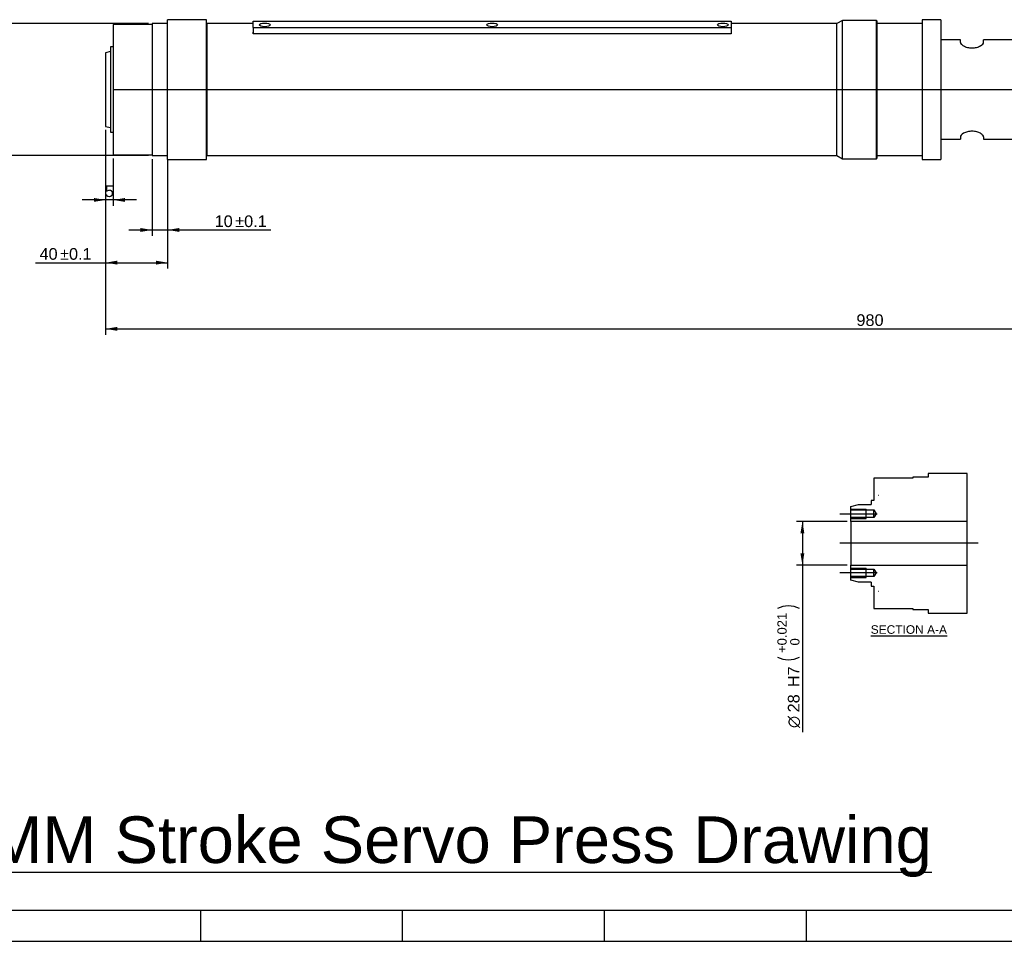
# Model space of a CAD drawing. Header units: millimetres. Extents: x 0 to 847, y -3 to 594.
# Tile 2 of 8: x 190 to 507, y -3 to 297. Entities that reach past the tile are written whole.
import ezdxf
from ezdxf import colors
from ezdxf.entities.mleader import LeaderData, LeaderLine
from ezdxf.enums import TextEntityAlignment as Align
from ezdxf.lldxf.tags import DXFTag
from ezdxf.math import Vec2, Vec3

# ---------------------------------------------------------------- set-up
doc = ezdxf.new("R2010")
doc.units = ezdxf.units.MM
for name, color, linetype in [('022510201-FRONT_', 7, 'Continuous'), ('022510202-SLEEVE', 7, 'Continuous'), ('022510203-R1-RAM', 7, 'Continuous'), ('022510208-KEY_CO', 7, 'Continuous'), ('022510610-BELL_H', 7, 'Continuous'), ('2T_LOAD_CELL', 7, 'Continuous'), ('Default', 7, 'Continuous'), ('DV5_Default', 7, 'Continuous'), ('FRONT_SEAL_50625', 7, 'Continuous'), ('Layer1', 7, 'Continuous')]:
    doc.layers.add(name, color=color, linetype=linetype)
doc.styles.add('SEACAD_Arial', font='arial.ttf')
doc.styles.add('SEACAD_Solid_Edge_ANSI1_Symbols', font='semeca1.ttf')
tags = doc.linetypes.add('CENTER2', pattern=[28.575, 19.05, -3.175, 3.175, -3.175]).pattern_tags.tags
tags[10:11] = [DXFTag(74, 4), DXFTag(75, 0), DXFTag(340, '0'), DXFTag(46, 0.0), DXFTag(50, 0.0), DXFTag(44, 0.0), DXFTag(45, 0.0)]
tags[8:9] = [DXFTag(74, 4), DXFTag(75, 0), DXFTag(340, '0'), DXFTag(46, 0.0), DXFTag(50, 0.0), DXFTag(44, 0.0), DXFTag(45, 0.0)]
tags[6:7] = [DXFTag(74, 4), DXFTag(75, 0), DXFTag(340, '0'), DXFTag(46, 0.0), DXFTag(50, 0.0), DXFTag(44, 0.0), DXFTag(45, 0.0)]
tags[4:5] = [DXFTag(74, 4), DXFTag(75, 0), DXFTag(340, '0'), DXFTag(46, 0.0), DXFTag(50, 0.0), DXFTag(44, 0.0), DXFTag(45, 0.0)]
doc.dimstyles.new('ISO', dxfattribs={"dimtxt": 3.75, "dimasz": 3.75, "dimexe": 1.875, "dimexo": 1.125, "dimgap": 1.875, "dimtad": 1, "dimlfac": 2, "dimdsep": 46, "dimtxsty": 'SEACAD_Arial', "dimblk1": '_SE_FILLED', "dimblk2": '_SE_FILLED', "dimsah": 1, "dimcen": 1.875, "dimadec": 0, "dimazin": 0, "dimtfac": 1, "dimtdec": 3, "dimtmove": 0, "dimatfit": 3, "dimfxl": 1, "dimtolj": 1, "dimarcsym": 0})

# ---------------------------------------------------------------- blocks, each defined once
blk = doc.blocks.new('_DOT')
at = {"color": 0}
blk.add_line((0, 0), (-1, 0), dxfattribs=at)
at = {"color": 0, "const_width": 0.333}
blk.add_lwpolyline([(-0.1665, 0, 1), (0.1665, 0, 1)], format="xyb", close=True, dxfattribs=at)
blk = doc.blocks.new('SEANNOT_GROUP29')
at = {"layer": 'Default', "color": 7, "linetype": 'CENTER2'}
blk.add_line((220.18, 274.03), (739.73, 274.03), dxfattribs=at)
blk = doc.blocks.new('SEANNOT_GROUP31')
at = {"layer": 'Default', "color": 7, "linetype": 'CENTER2'}
blk.add_line((453.88, 137.48), (465.88, 137.48), dxfattribs=at)
blk = doc.blocks.new('SEANNOT_GROUP32')
at = {"layer": 'Default', "color": 7, "linetype": 'CENTER2'}
blk.add_line((465.88, 118.48), (453.88, 118.48), dxfattribs=at)
blk = doc.blocks.new('SEANNOT_GROUP33')
at = {"layer": 'Default', "color": 7, "linetype": 'CENTER2'}
blk.add_line((498.38, 127.98), (453.88, 127.98), dxfattribs=at)
blk = doc.blocks.new('SE3')
at = {"color": 7, "linetype": 'Continuous'}
for p, q in [((16, 9.88), (837, 9.88)), ((248, 9.88), (248, -0.12)), ((313, 9.88), (313, -0.12)), ((378, 9.88), (378, -0.12)), ((443, 9.88), (443, -0.12)), ((6, -0.12), (847, -0.12))]:
    blk.add_line(p, q, dxfattribs=at)
blk = doc.blocks.new('SE2')
at = {"layer": 'Default'}
blk.add_blockref('SE3', (0, 0), dxfattribs=at)
blk = doc.blocks.new('SE13')
at = {"layer": '022510201-FRONT_', "color": 7, "linetype": 'Continuous'}
for p, q in [((219.95, 295.03), (219.95, 253.03)), ((232.45, 295.03), (219.95, 295.03)), ((232.45, 295.28), (232.45, 252.78)), ((237.45, 295.28), (232.45, 295.28)), ((237.45, 251.53), (237.45, 296.53)), ((249.95, 296.53), (237.45, 296.53)), ((249.95, 251.53), (249.95, 296.53)), ((219.95, 253.03), (232.45, 253.03)), ((232.45, 252.78), (237.45, 252.78)), ((237.45, 251.53), (249.95, 251.53))]:
    blk.add_line(p, q, dxfattribs=at)
at = {"layer": '022510202-SLEEVE', "color": 7, "linetype": 'Continuous'}
for p, q in [((250.2, 295.28), (249.95, 295.03)), ((250.2, 252.78), (250.2, 295.28)), ((264.95, 295.28), (250.2, 295.28)), ((452.95, 295.28), (418.95, 295.28)), ((454.7, 296.28), (452.95, 295.28)), ((452.95, 252.78), (452.95, 295.28)), ((454.7, 251.78), (454.7, 296.28)), ((465.7, 296.28), (454.7, 296.28)), ((465.7, 251.78), (465.7, 296.28)), ((465.95, 296.03), (465.7, 296.28)), ((465.95, 252.03), (465.95, 296.03)), ((264.95, 292.03), (264.95, 292.5)), ((418.95, 292.03), (264.95, 292.03)), ((418.95, 292.5), (418.95, 292.03)), ((249.95, 253.03), (250.2, 252.78)), ((250.2, 252.78), (452.95, 252.78)), ((452.95, 252.78), (454.7, 251.78)), ((454.7, 251.78), (465.7, 251.78)), ((465.7, 251.78), (465.95, 252.03))]:
    blk.add_line(p, q, dxfattribs=at)
at = {"layer": '022510203-R1-RAM', "color": 7, "linetype": 'Continuous'}
for p, q in [((219, 286.28), (217.45, 285.86)), ((217.45, 285.86), (217.45, 262.2)), ((217.45, 262.2), (219, 261.78))]:
    blk.add_line(p, q, dxfattribs=at)
at = {"layer": '022510208-KEY_CO', "color": 7, "linetype": 'Continuous'}
for p, q in [((264.95, 294.03), (264.95, 296.03)), ((264.95, 296.03), (418.95, 296.03)), ((418.95, 296.03), (418.95, 294.03)), ((264.95, 294.03), (264.95, 292.03)), ((264.95, 294.03), (418.95, 294.03)), ((418.95, 294.03), (418.95, 292.03))]:
    blk.add_line(p, q, dxfattribs=at)
for centre in [(268.7, 294.86), (341.95, 294.86), (416.2, 294.86)]:
    blk.add_ellipse(centre, major_axis=(1.75, 0), ratio=0.333333, dxfattribs=at)
at = {"layer": '022510610-BELL_H', "color": 7, "linetype": 'Continuous'}
for p, q in [((480.45, 296.53), (480.45, 251.53)), ((486.45, 296.53), (480.45, 296.53)), ((486.45, 296.53), (486.45, 251.53)), ((492.7, 290.03), (486.45, 290.03)), ((492.7, 289.23), (492.7, 290.03)), ((500.2, 289.23), (500.2, 290.03)), ((512.7, 290.03), (500.2, 290.03)), ((486.45, 258.03), (492.7, 258.03)), ((492.7, 258.83), (492.7, 258.03)), ((500.2, 258.83), (500.2, 258.03)), ((500.2, 258.03), (512.7, 258.03)), ((480.45, 251.53), (486.45, 251.53))]:
    blk.add_line(p, q, dxfattribs=at)
for points in [[(492.7, 289.23), (492.7, 289.07), (492.8, 288.88), (493.16, 288.49), (493.42, 288.29), (494.09, 287.92), (494.49, 287.75), (495.41, 287.5), (495.93, 287.43), (496.95, 287.42), (497.47, 287.5), (498.4, 287.74), (498.81, 287.92), (499.81, 288.48), (500.2, 288.9), (500.2, 289.23)], [(500.2, 258.83), (500.2, 258.99), (500.1, 259.18), (499.74, 259.57), (499.48, 259.77), (498.81, 260.14), (498.41, 260.31), (497.49, 260.56), (496.97, 260.63), (495.95, 260.64), (495.43, 260.56), (494.5, 260.31), (494.09, 260.14), (493.09, 259.58), (492.7, 259.16), (492.7, 258.83)]]:
    blk.add_open_spline(points, degree=3, knots=[0, 0, 0, 0, 0.125, 0.125, 0.25, 0.25, 0.375, 0.375, 0.5, 0.5, 0.625, 0.625, 0.75, 0.75, 1, 1, 1, 1], dxfattribs=at)
at = {"layer": '2T_LOAD_CELL', "color": 7, "linetype": 'Continuous'}
for p, q in [((480.45, 295.28), (465.95, 295.28)), ((465.95, 252.78), (480.45, 252.78))]:
    blk.add_line(p, q, dxfattribs=at)
at = {"layer": 'FRONT_SEAL_50625', "color": 7, "linetype": 'Continuous'}
for p, q in [((219, 287.78), (219, 260.28)), ((219.95, 287.78), (219, 287.78)), ((219, 260.28), (219.95, 260.28))]:
    blk.add_line(p, q, dxfattribs=at)
blk = doc.blocks.new('DMBLK1')
at = {"layer": 'Default', "linetype": 'Continuous'}
for points in [[(181.38, 291.53), (182.63, 291.53), (182, 295.28)], [(181.38, 256.53), (182, 252.78), (182.63, 256.53)]]:
    blk.add_hatch(color=7, dxfattribs=at).paths.add_polyline_path(points)
at = {"layer": 'Default', "color": 7, "linetype": 'Continuous'}
for p, q in [((231.33, 295.28), (180.13, 295.28)), ((182, 295.28), (182, 252.78)), ((231.33, 252.78), (180.13, 252.78))]:
    blk.add_line(p, q, dxfattribs=at)
for centre, start, end in [((177.5, 284.54), 63.4349, 116.5651), ((177.5, 284.23), 243.4349, 296.5651)]:
    blk.add_arc(centre, 7.97, start, end, dxfattribs=at)
for s, height, style, p in [('-0.012', 3, 'SEACAD_Arial', (173.94, 278.41)), ('-0.034', 3, 'SEACAD_Arial', (178.07, 278.41)), ('g6', 3.75, 'SEACAD_Arial', (177.32, 268.23)), ('85', 3.75, 'SEACAD_Arial', (177.32, 260.11)), ('O', 3.75, 'SEACAD_Solid_Edge_ANSI1_Symbols', (177.32, 255.09))]:
    blk.add_text(s, height=height, rotation=90, dxfattribs=dict(at, style=style)).set_placement(p, align=Align.TOP_LEFT)
blk = doc.blocks.new('_SE_FILLED')
at = {"color": 0}
blk.add_line((0, 0), (-1, 0), dxfattribs=at)
blk.add_solid([(0, 0), (-1, -0.1665), (-1, 0.1665), (0, 0)], dxfattribs=at)
blk = doc.blocks.new('DMBLK2')
at = {"layer": 'Default', "linetype": 'Continuous'}
for points in [[(221.2, 217.7), (221.2, 218.95), (217.45, 218.32)], [(233.7, 217.7), (237.45, 218.32), (233.7, 218.95)]]:
    blk.add_hatch(color=7, dxfattribs=at).paths.add_polyline_path(points)
at = {"layer": 'Default', "color": 7, "linetype": 'Continuous'}
for p, q in [((217.45, 261.07), (217.45, 216.45)), ((237.45, 250.4), (237.45, 216.45)), ((194.88, 218.32), (237.45, 218.32))]:
    blk.add_line(p, q, dxfattribs=at)
at = {"layer": 'Default', "color": 7, "linetype": 'Continuous', "style": 'SEACAD_Arial'}
for s, p in [('40', (196.19, 223.01)), ('±0.1', (202.81, 223.01))]:
    blk.add_text(s, height=3.75, dxfattribs=at).set_placement(p, align=Align.TOP_LEFT)
blk = doc.blocks.new('DMBLK3')
at = {"layer": 'Default', "linetype": 'Continuous'}
for points in [[(228.7, 228.22), (232.45, 228.85), (228.7, 229.47)], [(241.2, 228.22), (241.2, 229.47), (237.45, 228.85)]]:
    blk.add_hatch(color=7, dxfattribs=at).paths.add_polyline_path(points)
at = {"layer": 'Default', "color": 7, "linetype": 'Continuous'}
for p, q in [((232.45, 251.65), (232.45, 226.97)), ((237.45, 251.65), (237.45, 226.97)), ((224.95, 228.85), (270.7, 228.85))]:
    blk.add_line(p, q, dxfattribs=at)
at = {"layer": 'Default', "color": 7, "linetype": 'Continuous', "style": 'SEACAD_Arial'}
for s, p in [('10', (252.58, 233.53)), ('±0.1', (259.2, 233.53))]:
    blk.add_text(s, height=3.75, dxfattribs=at).set_placement(p, align=Align.TOP_LEFT)
blk = doc.blocks.new('DMBLK4')
at = {"layer": 'Default', "linetype": 'Continuous'}
for points in [[(221.2, 196.39), (221.2, 197.64), (217.45, 197.02)], [(706.05, 196.39), (709.8, 197.02), (706.05, 197.64)]]:
    blk.add_hatch(color=7, dxfattribs=at).paths.add_polyline_path(points)
at = {"layer": 'Default', "color": 7, "linetype": 'Continuous'}
for p, q in [((217.45, 261.07), (217.45, 195.14)), ((709.8, 236.54), (709.8, 195.14)), ((217.45, 197.02), (709.8, 197.02))]:
    blk.add_line(p, q, dxfattribs=at)
at = {"layer": 'Default', "color": 7, "linetype": 'Continuous', "style": 'SEACAD_Arial'}
blk.add_text('980', height=3.75, dxfattribs=at).set_placement((459.23, 201.7), align=Align.TOP_LEFT)
blk = doc.blocks.new('SE19')
at = {"layer": 'DV5_Default', "color": 7, "linetype": 'Continuous'}
for p, q in [((482.38, 149.23), (477.38, 149.23)), ((477.38, 149.23), (477.38, 148.98)), ((494.88, 150.48), (482.38, 150.48)), ((482.38, 150.48), (482.38, 149.23)), ((494.88, 144.23), (494.88, 150.48)), ((477.38, 148.98), (464.88, 148.98)), ((464.88, 148.98), (464.88, 141.73)), ((466.38, 143.48), (466.43, 143.48)), ((494.88, 111.73), (494.88, 144.23)), ((457.38, 139.81), (459.88, 140.48)), ((457.38, 138.71), (457.38, 139.81)), ((459.88, 140.48), (463.93, 140.48)), ((464.88, 141.73), (463.93, 141.73)), ((463.93, 141.73), (463.93, 140.48)), ((457.38, 138.98), (462.38, 138.98)), ((457.38, 136.25), (457.38, 138.71)), ((457.38, 138.71), (462.38, 138.71)), ((462.38, 135.98), (462.38, 138.98)), ((462.38, 138.71), (464.88, 138.71)), ((464.88, 136.25), (464.88, 138.71)), ((464.88, 138.71), (465.62, 137.48)), ((465.62, 137.48), (464.88, 136.25)), ((457.38, 134.98), (457.38, 136.25)), ((462.38, 136.25), (457.38, 136.25)), ((457.38, 135.98), (462.38, 135.98)), ((457.38, 134.98), (457.38, 120.98)), ((494.88, 134.98), (457.38, 134.98)), ((464.88, 136.25), (462.38, 136.25)), ((457.38, 120.98), (494.88, 120.98)), ((457.38, 119.71), (457.38, 120.98)), ((457.38, 119.98), (462.38, 119.98)), ((457.38, 117.25), (457.38, 119.71)), ((457.38, 119.71), (462.38, 119.71)), ((462.38, 116.98), (462.38, 119.98)), ((462.38, 119.71), (464.88, 119.71)), ((464.88, 119.71), (465.62, 118.48)), ((464.88, 117.25), (464.88, 119.71)), ((465.62, 118.48), (464.88, 117.25)), ((457.38, 116.15), (457.38, 117.25)), ((462.38, 117.25), (457.38, 117.25)), ((457.38, 116.98), (462.38, 116.98)), ((459.88, 115.48), (457.38, 116.15)), ((463.93, 115.48), (459.88, 115.48)), ((464.88, 117.25), (462.38, 117.25)), ((463.93, 115.48), (463.93, 114.23)), ((463.93, 114.23), (464.88, 114.23)), ((464.88, 114.23), (464.88, 106.98)), ((466.43, 112.48), (466.38, 112.48)), ((494.88, 105.48), (494.88, 111.73)), ((464.88, 106.98), (477.38, 106.98)), ((477.38, 106.98), (477.38, 106.73)), ((477.38, 106.73), (482.38, 106.73)), ((482.38, 106.73), (482.38, 105.48)), ((482.38, 105.48), (494.88, 105.48))]:
    blk.add_line(p, q, dxfattribs=at)
blk = doc.blocks.new('DMBLK9')
at = {"layer": 'Default', "linetype": 'Continuous'}
for points in [[(213.7, 237.89), (217.45, 238.51), (213.7, 239.14)], [(223.7, 237.89), (223.7, 239.14), (219.95, 238.51)]]:
    blk.add_hatch(color=7, dxfattribs=at).paths.add_polyline_path(points)
at = {"layer": 'Default', "color": 7, "linetype": 'Continuous'}
for p, q in [((217.45, 261.07), (217.45, 236.64)), ((219.95, 251.9), (219.95, 236.64)), ((227.45, 238.51), (209.95, 238.51))]:
    blk.add_line(p, q, dxfattribs=at)
at = {"layer": 'Default', "color": 7, "linetype": 'Continuous', "style": 'SEACAD_Arial'}
blk.add_text('5', height=3.75, dxfattribs=at).set_placement((217.23, 243.2), align=Align.TOP_LEFT)
blk = doc.blocks.new('DMBLK11')
at = {"layer": 'Default', "linetype": 'Continuous'}
for points in [[(441.21, 131.23), (442.46, 131.23), (441.84, 134.98)], [(441.21, 124.73), (441.84, 120.98), (442.46, 124.73)]]:
    blk.add_hatch(color=7, dxfattribs=at).paths.add_polyline_path(points)
at = {"layer": 'Default', "color": 7, "linetype": 'Continuous'}
for p, q in [((456.25, 134.98), (439.96, 134.98)), ((441.84, 134.98), (441.84, 67.22)), ((456.25, 120.98), (439.96, 120.98))]:
    blk.add_line(p, q, dxfattribs=at)
for centre, start, end in [((437.34, 99.84), 63.4349, 116.5651), ((437.34, 98.49), 243.4349, 296.5651)]:
    blk.add_arc(centre, 7.97, start, end, dxfattribs=at)
for s, height, style, p in [('+0.021', 3, 'SEACAD_Arial', (433.77, 92.68)), ('0', 3, 'SEACAD_Arial', (437.9, 95.09)), ('H7', 3.75, 'SEACAD_Arial', (437.15, 81.68)), ('28', 3.75, 'SEACAD_Arial', (437.15, 73.56)), ('O', 3.75, 'SEACAD_Solid_Edge_ANSI1_Symbols', (437.15, 68.53))]:
    blk.add_text(s, height=height, rotation=90, dxfattribs=dict(at, style=style)).set_placement(p, align=Align.TOP_LEFT)

msp = doc.modelspace()

# ---------------------------------------------------------------- linework, layer by layer
at = {"color": 7, "linetype": 'Continuous'}
msp.add_line((463.8422, 98.1711), (488.4128, 98.1711), dxfattribs=at)

# ---------------------------------------------------------------- block references
msp.add_blockref('SE2', (0, 0))
at = {"layer": 'Default'}
for name in ['SE13', 'SEANNOT_GROUP29', 'SE19', 'SEANNOT_GROUP31', 'SEANNOT_GROUP33', 'SEANNOT_GROUP32']:
    msp.add_blockref(name, (0, 0), dxfattribs=at)

# ---------------------------------------------------------------- texts
at = {"layer": 'Default', "color": 7, "linetype": 'Continuous', "style": 'SEACAD_Arial'}
msp.add_text('SECTION A-A', height=2.75, dxfattribs=at).set_placement((463.8422, 101.6086), align=Align.TOP_LEFT)
at = {"layer": 'Default', "insert": (79.4516, 20.5543), "char_height": 15, "width": 452.673924, "attachment_point": 7}
msp.add_mtext('{\\fArial|b0||i0||c0|p34;\\C7;\\L\\H15.;\\W1.;2 Ton 200 MM Stroke Servo Press Drawing }', dxfattribs=at)

# ---------------------------------------------------------------- dimensions: what is measured, and where the dimension line sits
at = {"layer": 'Default', "color": 7, "linetype": 'Continuous'}
for base, p1, p2, angle, text, picture, middle in [((182.0046, 295.2798), (232.4504, 295.2798), (232.4504, 252.7798), 270, '\\A1;%%C <> g6{\\H0.8x; {\\H2x;(} \\S-0.012^ -0.034;{\\H2x;)}}', 'DMBLK1', (182.0046, 274.0298)), ((232.4504, 228.8463), (232.4504, 252.7798), (237.4504, 252.7798), 0, '\\A1;<>±0.1', 'DMBLK3', (251.2632, 228.8463)), ((441.8372, 134.9836), (457.3775, 134.9836), (457.3775, 120.9836), 270, '\\A1;%%C <> H7{\\H0.8x; {\\H2x;(} \\S+0.021^ 0;{\\H2x;)}}', 'DMBLK11', (441.8372, 109.5933))]:
    dim = msp.add_linear_dim(base=base, p1=p1, p2=p2, angle=angle, text=text, dimstyle='ISO', dxfattribs=at)
    dim.commit()
    dim.dimension.update_dxf_attribs({"geometry": picture, "text_midpoint": middle, "dimtype": 161})
for base, p1, p2, text, picture, middle in [((237.4504, 218.3212), (217.4504, 262.1997), (237.4504, 251.5298), '\\A1;<>±0.1', 'DMBLK2', (214.3117, 218.3212)), ((217.4504, 238.5101), (219.9504, 253.0298), (217.4504, 262.1997), '\\A1;<>', 'DMBLK9', (218.7004, 238.5101))]:
    dim = msp.add_linear_dim(base=base, p1=p1, p2=p2, text=text, dimstyle='ISO', dxfattribs=at)
    dim.commit()
    dim.dimension.update_dxf_attribs({"geometry": picture, "text_midpoint": middle, "dimtype": 160})
dim = msp.add_linear_dim(base=(709.8046, 197.0153), p1=(217.4504, 262.1997), p2=(709.8046, 237.6673), text='\\A1;<>', dimstyle='ISO', override={"dimdec": 0, "dimrnd": 10, "dimtdec": 4}, dxfattribs=at)
dim.commit()
dim.dimension.update_dxf_attribs({"geometry": 'DMBLK4', "text_midpoint": (463.6275, 197.0153), "dimtype": 160})

# ---------------------------------------------------------------- leaders
at = {"color": 7, "linetype": 'Continuous'}
ml = msp.add_multileader_mtext('Standard', dxfattribs=at)
ml.set_content('{\\pxsm0.9;\\fArial|b0||i0||c0|p34;\\W1.;Amod\\P}', color=256)
ml.set_leader_properties()
ml.set_arrow_properties(name='DOT')
ml.build(insert=Vec2(0, 0))
ml.multileader.update_dxf_attribs({"leader_type": 0, "dogleg_length": 0, "arrow_head_size": 3})
ctx = ml.context
ctx.base_point, ctx.char_height, ctx.arrow_head_size, ctx.landing_gap_size = Vec3(666.3864, 61.4086), 3, 3, 1.05
ctx.text_align_type = 1
notes = []
notes.append((ctx, [(0, (0, 0, 0), (0, 0), (1, 0), 1, [])]))
ctx.mtext.insert, ctx.mtext.alignment = Vec3(673.7039, 62.9326), 2
ml = msp.add_multileader_mtext('Standard', dxfattribs=at)
ml.set_content('{\\pxsm0.9;\\fArial|b0||i0||c0|p34;\\W1.;27-04-2023\\P}', color=256)
ml.set_leader_properties()
ml.set_arrow_properties(name='DOT')
ml.build(insert=Vec2(0, 0))
ml.multileader.update_dxf_attribs({"leader_type": 0, "dogleg_length": 0, "arrow_head_size": 2})
ctx = ml.context
ctx.base_point, ctx.char_height, ctx.arrow_head_size, ctx.landing_gap_size = Vec3(680.9773, 61.4349), 2, 2, 0.7
ctx.text_align_type = 1
notes.append((ctx, [(0, (0, 0, 0), (0, 0), (1, 0), 1, [])]))
ctx.mtext.insert, ctx.mtext.alignment = Vec3(690.0113, 62.4519), 2
ml = msp.add_multileader_mtext('Standard', dxfattribs=at)
ml.set_content('{\\pxsm0.9;\\fArial|b0||i0||c0|p34;\\W1.;Harsh\\P}', color=256)
ml.set_leader_properties()
ml.set_arrow_properties(name='DOT')
ml.build(insert=Vec2(0, 0))
ml.multileader.update_dxf_attribs({"leader_type": 0, "dogleg_length": 0, "arrow_head_size": 3})
ctx = ml.context
ctx.base_point, ctx.char_height, ctx.arrow_head_size, ctx.landing_gap_size = Vec3(666.3921, 54.9048), 3, 3, 1.05
ctx.text_align_type = 1
notes.append((ctx, [(0, (0, 0, 0), (0, 0), (1, 0), 1, [])]))
ctx.mtext.insert, ctx.mtext.alignment = Vec3(673.6661, 56.4288), 2
ml = msp.add_multileader_mtext('Standard', dxfattribs=at)
ml.set_content('{\\pxsm0.9;\\fArial|b0||i0||c0|p34;\\W1.;27-04-2023\\P}', color=256)
ml.set_leader_properties()
ml.set_arrow_properties(name='DOT')
ml.build(insert=Vec2(0, 0))
ml.multileader.update_dxf_attribs({"leader_type": 0, "dogleg_length": 0, "arrow_head_size": 2})
ctx = ml.context
ctx.base_point, ctx.char_height, ctx.arrow_head_size, ctx.landing_gap_size = Vec3(680.8974, 54.2575), 2, 2, 0.7
ctx.text_align_type = 1
notes.append((ctx, [(0, (0, 0, 0), (0, 0), (1, 0), 1, [])]))
ctx.mtext.insert, ctx.mtext.alignment = Vec3(689.9314, 55.2745), 2
ml = msp.add_multileader_mtext('Standard', dxfattribs=at)
ml.set_content('{\\pxsm0.9;\\fArial|b0||i0||c0|p34;\\W1.;Amit\\P}', color=256)
ml.set_leader_properties()
ml.set_arrow_properties(name='DOT')
ml.build(insert=Vec2(0, 0))
ml.multileader.update_dxf_attribs({"leader_type": 0, "dogleg_length": 0, "arrow_head_size": 3})
ctx = ml.context
ctx.base_point, ctx.char_height, ctx.arrow_head_size, ctx.landing_gap_size = Vec3(667.6886, 48.2112), 3, 3, 1.05
ctx.text_align_type = 1
notes.append((ctx, [(0, (0, 0, 0), (0, 0), (1, 0), 1, [])]))
ctx.mtext.insert, ctx.mtext.alignment = Vec3(673.8616, 49.7262), 2
ml = msp.add_multileader_mtext('Standard', dxfattribs=at)
ml.set_content('{\\pxsm0.9;\\fArial|b1||i0||c0|p34;\\W1.;IS\\P}', color=256)
ml.set_leader_properties()
ml.set_arrow_properties(name='DOT')
ml.build(insert=Vec2(0, 0))
ml.multileader.update_dxf_attribs({"leader_type": 0, "dogleg_length": 0})
ctx = ml.context
ctx.base_point, ctx.landing_gap_size = Vec3(772.3726, 47.6567), 1.4
ctx.text_align_type = 1
notes.append((ctx, [(0, (0, 0, 0), (0, 0), (1, 0), 1, [])]))
ctx.mtext.insert, ctx.mtext.alignment = Vec3(776.6846, 49.6947), 2
ml = msp.add_multileader_mtext('Standard', dxfattribs=at)
ml.set_content('{\\pxsm0.9;\\fArial|b0||i0||c0|p34;\\W1.;27-04-2023\\P}', color=256)
ml.set_leader_properties()
ml.set_arrow_properties(name='DOT')
ml.build(insert=Vec2(0, 0))
ml.multileader.update_dxf_attribs({"leader_type": 0, "dogleg_length": 0, "arrow_head_size": 2})
ctx = ml.context
ctx.base_point, ctx.char_height, ctx.arrow_head_size, ctx.landing_gap_size = Vec3(680.914, 47.2319), 2, 2, 0.7
ctx.text_align_type = 1
notes.append((ctx, [(0, (0, 0, 0), (0, 0), (1, 0), 1, [])]))
ctx.mtext.insert, ctx.mtext.alignment = Vec3(689.948, 48.2489), 2
ml = msp.add_multileader_mtext('Standard', dxfattribs=at)
ml.set_content('{\\pxsm0.9;\\fArial|b1||i0||c0|p34;\\W1.;---\\P}', color=256)
ml.set_leader_properties()
ml.set_arrow_properties(name='DOT')
ml.build(insert=Vec2(0, 0))
ml.multileader.update_dxf_attribs({"leader_type": 0, "dogleg_length": 0, "arrow_head_size": 3})
ctx = ml.context
ctx.base_point, ctx.char_height, ctx.arrow_head_size, ctx.landing_gap_size = Vec3(680.3311, 36.7514), 3, 3, 1.05
ctx.text_align_type = 1
notes.append((ctx, [(0, (0, 0, 0), (0, 0), (1, 0), 1, [])]))
ctx.mtext.insert, ctx.mtext.alignment = Vec3(684.2916, 38.2514), 2
ml = msp.add_multileader_mtext('Standard', dxfattribs=at)
ml.set_content('{\\pxsm0.9;\\fArial|b1||i0||c0|p34;\\W1.;2 Ton 200 St Servo Press\\P}', color=256)
ml.set_leader_properties()
ml.set_arrow_properties(name='DOT')
ml.build(insert=Vec2(0, 0))
ml.multileader.update_dxf_attribs({"leader_type": 0, "dogleg_length": 0, "arrow_head_size": 3})
ctx = ml.context
ctx.base_point, ctx.char_height, ctx.arrow_head_size, ctx.landing_gap_size = Vec3(728.6732, 35.716), 3, 3, 1.05
ctx.text_align_type = 1
notes.append((ctx, [(0, (0, 0, 0), (0, 0), (1, 0), 1, [])]))
ctx.mtext.insert, ctx.mtext.alignment = Vec3(755.5387, 37.2445), 2
ml = msp.add_multileader_mtext('Standard', dxfattribs=at)
ml.set_content('{\\pxsm0.9;\\fArial|b1||i0||c0|p34;\\W1.;2 Ton 200 St Press\\P}', color=256)
ml.set_leader_properties()
ml.set_arrow_properties(name='DOT')
ml.build(insert=Vec2(0, 0))
ml.multileader.update_dxf_attribs({"leader_type": 0, "dogleg_length": 0})
ctx = ml.context
ctx.base_point, ctx.landing_gap_size = Vec3(728.4758, 26.4795), 1.4
ctx.text_align_type = 1
notes.append((ctx, [(0, (0, 0, 0), (0, 0), (1, 0), 1, [])]))
ctx.mtext.insert, ctx.mtext.alignment = Vec3(755.0958, 28.5175), 2
ml = msp.add_multileader_mtext('Standard', dxfattribs=at)
ml.set_content('{\\pxsm0.9;\\fArial|b1||i0||c0|p34;\\W1.;022510200\\P}', color=256)
ml.set_leader_properties()
ml.set_arrow_properties(name='DOT')
ml.build(insert=Vec2(0, 0))
ml.multileader.update_dxf_attribs({"leader_type": 0, "dogleg_length": 0, "arrow_head_size": 3})
ctx = ml.context
ctx.base_point, ctx.char_height, ctx.arrow_head_size, ctx.landing_gap_size = Vec3(726.464, 16.7758), 3, 3, 1.05
ctx.text_align_type = 1
notes.append((ctx, [(0, (0, 0, 0), (0, 0), (1, 0), 1, [])]))
ctx.mtext.insert, ctx.mtext.alignment = Vec3(738.748, 18.3013), 2
ml = msp.add_multileader_mtext('Standard', dxfattribs=at)
ml.set_content('{\\pxsm0.9;\\fArial|b1||i0||c0|p34;\\W1.;1 OF 1\\P}', color=256)
ml.set_leader_properties()
ml.set_arrow_properties(name='DOT')
ml.build(insert=Vec2(0, 0))
ml.multileader.update_dxf_attribs({"leader_type": 0, "dogleg_length": 0})
ctx = ml.context
ctx.base_point, ctx.landing_gap_size = Vec3(803.0727, 13.419), 1.4
ctx.text_align_type = 1
notes.append((ctx, [(0, (0, 0, 0), (0, 0), (1, 0), 1, [])]))
ctx.mtext.insert, ctx.mtext.alignment = Vec3(812.9327, 15.453), 2
ml = msp.add_multileader_mtext('Standard', dxfattribs=at)
ml.set_content('{\\pxsm0.9;\\fArial|b0||i0||c0|p34;\\W1.; \\P}', color=256)
ml.set_leader_properties()
ml.set_arrow_properties(name='DOT')
ml.build(insert=Vec2(0, 0))
ml.multileader.update_dxf_attribs({"leader_type": 0, "dogleg_length": 0, "arrow_head_size": 2.2})
ctx = ml.context
ctx.base_point, ctx.char_height, ctx.arrow_head_size, ctx.landing_gap_size = Vec3(708.7151, 12.2823), 2.2, 2.2, 0.77
ctx.text_align_type = 1
notes.append((ctx, [(0, (0, 0, 0), (0, 0), (1, 0), 1, [])]))
ctx.mtext.insert, ctx.mtext.alignment = Vec3(711.1419, 13.3823), 2
at = {"layer": 'Layer1', "color": 7, "linetype": 'Continuous'}
ml = msp.add_multileader_mtext('Standard', dxfattribs=at)
ml.set_content('{\\pxsm0.9;\\fArial|b1||i0||c0|p34;\\W1.;00\\P}', color=256)
ml.set_leader_properties()
ml.set_arrow_properties(name='DOT')
ml.build(insert=Vec2(0, 0))
ml.multileader.update_dxf_attribs({"leader_type": 0, "dogleg_length": 0, "arrow_head_size": 3})
ctx = ml.context
ctx.base_point, ctx.char_height, ctx.arrow_head_size, ctx.landing_gap_size = Vec3(777.6396, 16.9582), 3, 3, 1.05
notes.append((ctx, [(0, (0, 0, 0), (0, 0), (1, 0), 1, [])]))
ctx.mtext.insert = Vec3(779.6396, 18.4837)
for ctx, leaders in notes:
    for number, flags, end, landing, length, lines in leaders:
        leader = LeaderData()
        leader.index, (leader.has_last_leader_line, leader.has_dogleg_vector, leader.attachment_direction) = number, flags
        leader.last_leader_point, leader.dogleg_vector, leader.dogleg_length = Vec3(end), Vec3(landing), length
        for number, points, colour, breaks in lines:
            line = LeaderLine()
            line.index, line.vertices, line.color, line.breaks = number, Vec3.list(points), colors.encode_raw_color(colour), breaks
            leader.lines.append(line)
        ctx.leaders.append(leader)

doc.saveas('drawing.dxf')
